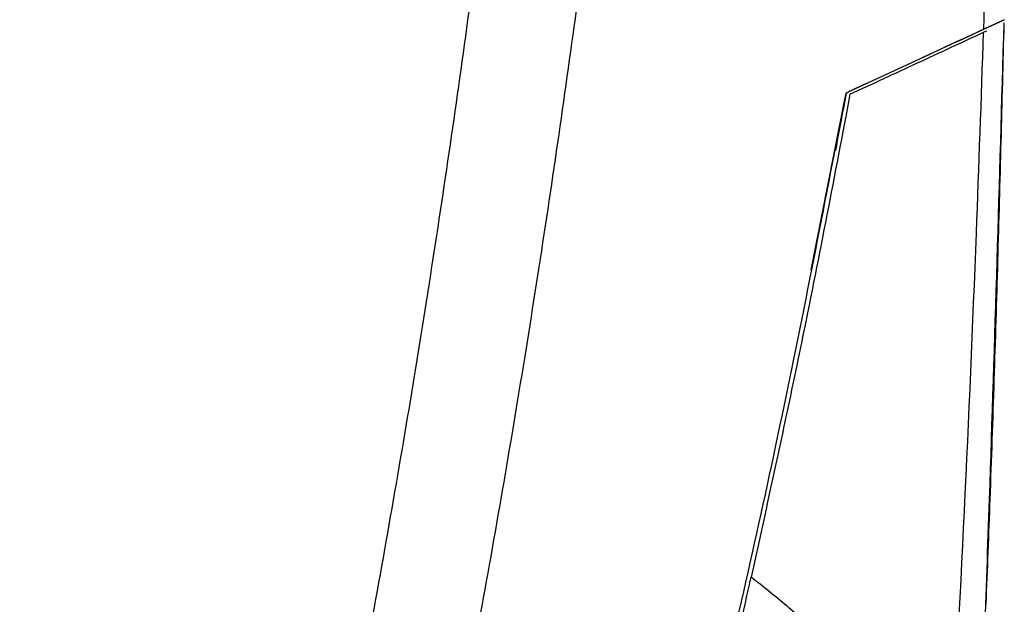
# Model space of a CAD drawing. Header units: millimetres. Extents: x -0.201 to 0.721, y -0.195 to 0.483.
# Tile 29 of 188: x -0.097 to -0.059, y 0.138 to 0.16. Entities that reach past the tile are written whole.
import ezdxf

# ---------------------------------------------------------------- set-up
doc = ezdxf.new("R2010")
doc.units = ezdxf.units.MM

msp = doc.modelspace()

# ---------------------------------------------------------------- linework, layer by layer
at = {"color": 7, "linetype": 'Continuous', "lineweight": 25}
for p, q in [((-0.059474, 0.160207), (-0.061262, 0.159377)), ((-0.059471, 0.160207), (-0.06126, 0.159377)), ((-0.060245, 0.159849), (-0.059474, 0.160207)), ((-0.059471, 0.160207), (-0.060242, 0.159849)), ((-0.059474, 0.160093), (-0.059477, 0.160092)), ((-0.060249, 0.159735), (-0.060134, 0.159788)), ((-0.061262, 0.159377), (-0.06126, 0.159377)), ((-0.065833, 0.155283), (-0.065428, 0.157444)), ((-0.065428, 0.157444), (-0.065428, 0.157444)), ((-0.065425, 0.157444), (-0.065428, 0.157444)), ((-0.065428, 0.157444), (-0.065428, 0.157444)), ((-0.065425, 0.157444), (-0.065425, 0.157444)), ((-0.065425, 0.157444), (-0.065425, 0.157444)), ((-0.065425, 0.157444), (-0.065425, 0.157444)), ((-0.066744, 0.150776), (-0.065474, 0.157198)), ((-0.065859, 0.155144), (-0.065859, 0.155144)), ((-0.065833, 0.155283), (-0.065833, 0.155283)), ((-0.065831, 0.155283), (-0.065833, 0.155283)), ((-0.065831, 0.155283), (-0.06583, 0.155283)), ((-0.06583, 0.155283), (-0.06583, 0.155283)), ((-0.06583, 0.155283), (-0.06583, 0.155283))]:
    msp.add_line(p, q, dxfattribs=at)
msp.add_arc((-0.557058, 0.248534), 0.5, 349.25131, 349.50318, dxfattribs=at)
for points, knots in [([(-0.060245, 0.159849), (-0.060109, 0.164474), (-0.059836, 0.173725), (-0.05956, 0.192237), (-0.059606, 0.214084), (-0.060174, 0.239259), (-0.060932, 0.255161), (-0.061311, 0.263114)], [0, 0, 0, 0, 0.134374, 0.268766, 0.537671, 0.76879, 1, 1, 1, 1]), ([(-0.092991, 0.081006), (-0.092047, 0.084159), (-0.090138, 0.090535), (-0.087506, 0.100205), (-0.085036, 0.109998), (-0.082766, 0.119848), (-0.080694, 0.129739), (-0.078821, 0.139666), (-0.077148, 0.149627), (-0.075675, 0.159626), (-0.074118, 0.171923), (-0.072658, 0.186537), (-0.071552, 0.203496), (-0.070981, 0.220516), (-0.071089, 0.231882), (-0.071144, 0.237568)], [0, 0, 0, 0, 0.062201, 0.125786, 0.189397, 0.253085, 0.316799, 0.380384, 0.443994, 0.507681, 0.571395, 0.67824, 0.785206, 0.892541, 1, 1, 1, 1]), ([(-0.096548, 0.082899), (-0.095621, 0.086016), (-0.093735, 0.092357), (-0.091132, 0.101994), (-0.088682, 0.111793), (-0.086435, 0.121648), (-0.084389, 0.131545), (-0.082545, 0.141478), (-0.080904, 0.151444), (-0.079465, 0.161449), (-0.07799, 0.173433), (-0.07664, 0.187413), (-0.075624, 0.203408), (-0.075088, 0.219456), (-0.07517, 0.230172), (-0.075211, 0.235533)], [0, 0, 0, 0, 0.06304, 0.128265, 0.193518, 0.258852, 0.324213, 0.389439, 0.454692, 0.520026, 0.585387, 0.688769, 0.79226, 0.896075, 1, 1, 1, 1]), ([(-0.065428, 0.157444), (-0.064553, 0.15785), (-0.062802, 0.158663), (-0.061098, 0.159453), (-0.060245, 0.159849)], [0, 0, 0, 0, 0.499306, 1, 1, 1, 1]), ([(-0.060243, 0.159849), (-0.061093, 0.159455), (-0.062797, 0.158664), (-0.064548, 0.157851), (-0.065425, 0.157444)], [0, 0, 0, 0, 0.499303, 1, 1, 1, 1]), ([(-0.06112, 0.115676), (-0.061037, 0.117439), (-0.060785, 0.122727), (-0.060414, 0.131547), (-0.059926, 0.144587), (-0.05965, 0.154107), (-0.059477, 0.160093)], [0, 0, 0, 0, 0.119228, 0.357687, 0.596146, 1, 1, 1, 1]), ([(-0.060155, 0.138179), (-0.060104, 0.139501), (-0.059936, 0.143812), (-0.059703, 0.151117), (-0.05955, 0.157101), (-0.059474, 0.160093)], [0, 0, 0, 0, 0.181061, 0.590518, 1, 1, 1, 1]), ([(-0.065282, 0.157399), (-0.064857, 0.157596), (-0.064006, 0.157991), (-0.062743, 0.158577), (-0.061489, 0.15916), (-0.060662, 0.159543), (-0.060249, 0.159735)], [0, 0, 0, 0, 0.249605, 0.499367, 0.749604, 1, 1, 1, 1]), ([(-0.062895, 0.110362), (-0.062414, 0.117324), (-0.061451, 0.131249), (-0.060669, 0.147714), (-0.060337, 0.157213), (-0.060249, 0.159735)], [0, 0, 0, 0, 0.4233642, 0.8468577, 1, 1, 1, 1]), ([(-0.077277, 0.107795), (-0.076044, 0.112119), (-0.073579, 0.120771), (-0.070449, 0.133398), (-0.067703, 0.145621), (-0.066186, 0.153502), (-0.065428, 0.157444)], [0, 0, 0, 0, 0.264083, 0.528364, 0.764111, 1, 1, 1, 1]), ([(-0.065282, 0.157399), (-0.065858, 0.154368), (-0.067014, 0.148284), (-0.06834, 0.142234), (-0.069005, 0.139198)], [0, 0, 0, 0, 0.498242, 1, 1, 1, 1]), ([(-0.065425, 0.157444), (-0.065497, 0.15706), (-0.065631, 0.15634), (-0.065767, 0.15562), (-0.065831, 0.155283)], [0, 0, 0, 0, 0.53235, 1, 1, 1, 1]), ([(-0.069521, 0.136919), (-0.069498, 0.137022), (-0.06945, 0.137229), (-0.06937, 0.137579), (-0.069282, 0.13797), (-0.069185, 0.138396), (-0.069089, 0.138822), (-0.069033, 0.139072), (-0.069005, 0.139198)], [0, 0, 0, 0, 0.123114, 0.249586, 0.432697, 0.617079, 0.806696, 1, 1, 1, 1]), ([(-0.063926, 0.134298), (-0.064186, 0.134608), (-0.064706, 0.135229), (-0.065532, 0.136119), (-0.066509, 0.137094), (-0.067654, 0.138136), (-0.068554, 0.138844), (-0.069005, 0.139198)], [0, 0, 0, 0, 0.1718889, 0.3437777, 0.5159337, 0.7575829, 1, 1, 1, 1])]:
    msp.add_open_spline(points, degree=3, knots=knots, dxfattribs=at)

doc.saveas('drawing.dxf')
